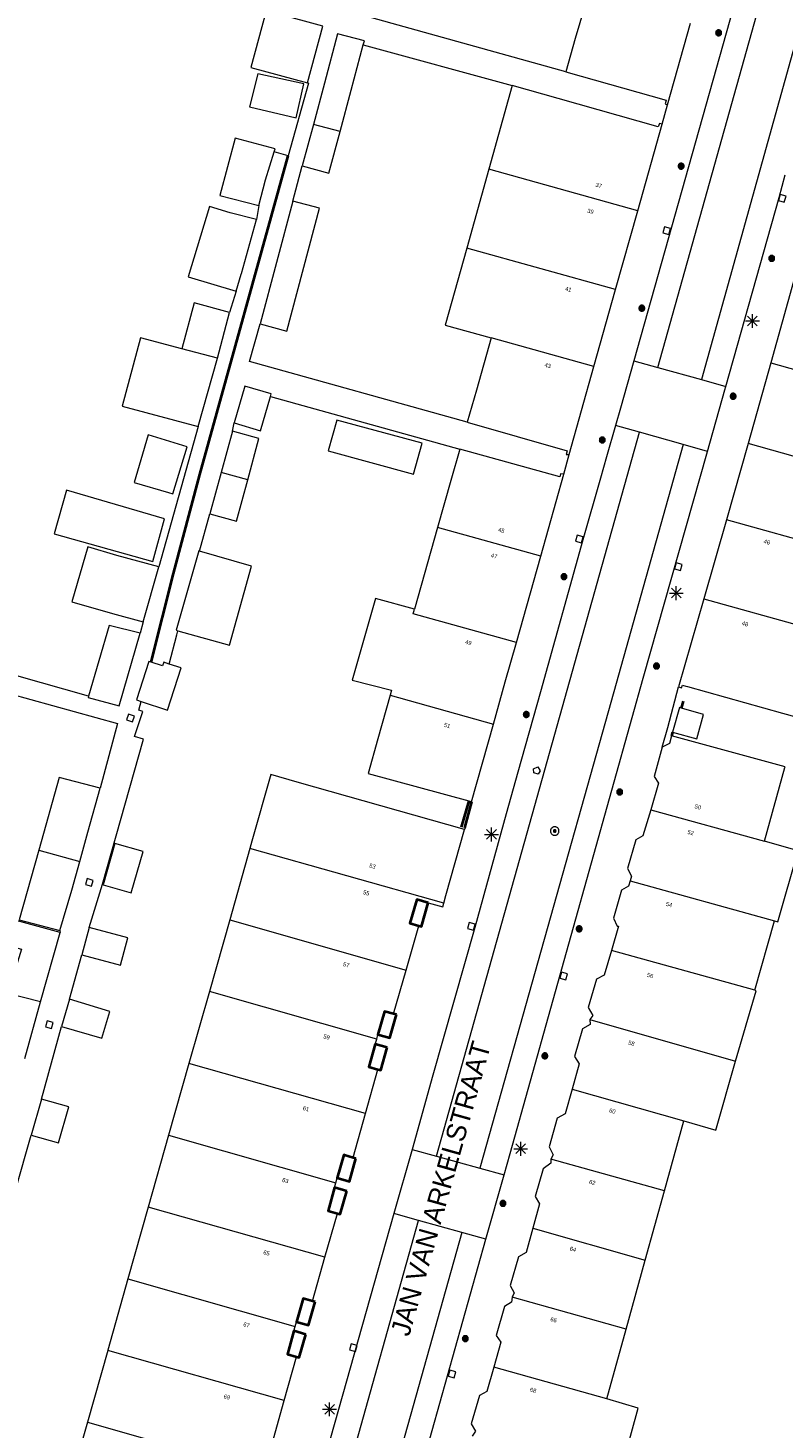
# Model space of a CAD drawing. Header units: metres. Extents: x 135779 to 137489, y 452643 to 455118.
# Tile 223 of 256: x 136833 to 136888, y 453555 to 453656. Entities that reach past the tile are written whole.
import ezdxf
from ezdxf.enums import TextEntityAlignment as Align

# ---------------------------------------------------------------- set-up
doc = ezdxf.new("R2010")
doc.units = ezdxf.units.M
doc.linetypes.add('DGN_Style_4', pattern=[89.853097, 44.898487, -22.449243, 0.056123, -22.449243])
for name, color, linetype, lineweight in [('KTop_GBI_Luifel', 40, 'Continuous', 40), ('KTop_NAR_Huisnummer (t)', 7, 'Continuous', 13), ('KTop_NAR_Huisnummer tijdelijk (t)', 7, 'Continuous', 13), ('KTop_OBW_Overig Plus', 1, 'Continuous', 13), ('KTop_ORL_Weg_Straatnaam (t)', 7, 'Continuous', 13), ('KTop_PAL_Lichtmast', 40, 'Continuous', 13), ('KTop_PND_Grondvlaksituatie van BAG-pand [tachy]', 1, 'Continuous', 13), ('KTop_PND_Pandscheiding', 40, 'Continuous', 13), ('KTop_PUT_Brandkraan of -put', 1, 'Continuous', 13), ('KTop_PUT_Inspectie- of rioolput', 15, 'Continuous', 13), ('KTop_PUT_Kolk', 15, 'Continuous', 13), ('KTop_SHD_Hek (l)', 15, 'DGN_Style_4', 40), ('KTop_SHD_Muur (l)', 15, 'Continuous', 40), ('KTop_VGO_Boom', 92, 'Continuous', 13), ('KTop_WGD_Rijbaan_Lokale weg', 251, 'Continuous', 13), ('KTop_WGD_Rijbaan_Lokale weg_verkeersdrempel', 40, 'Continuous', 13), ('KTop_WGD_Voetpad', 251, 'Continuous', 13)]:
    doc.layers.add(name, color=color, linetype=linetype, lineweight=lineweight)
doc.styles.add('Style-ROVU', font='ROVU.shx')
doc.styles.add('Style-ROVUCURSIEF', font='ROVUCURSIEF.shx')

# ---------------------------------------------------------------- blocks, each defined once
blk = doc.blocks.new('PAL_Lichtmast')
at = {"layer": 'KTop_PAL_Lichtmast'}
for p, q in [((-0.35, -0.35), (0.35, 0.35)), ((0.35, -0.35), (-0.35, 0.35)), ((0, -0.5), (0, 0.5)), ((-0.5, 0), (0.5, 0))]:
    blk.add_line(p, q, dxfattribs=at)
blk = doc.blocks.new('PUT_Kolk')
at = {"layer": 'KTop_PUT_Kolk', "flags": 128}
blk.add_lwpolyline([(0.22, -0.23), (0.22, 0.22), (-0.23, 0.22), (-0.23, -0.23), (0.22, -0.23)], dxfattribs=at)
blk = doc.blocks.new('PUT_Brandkraan_of_-put')
at = {"layer": 'KTop_PUT_Brandkraan of -put'}
for p, q in [((-0.25, 0.03), (0, 0.25)), ((-0.16, -0.25), (-0.25, 0.03)), ((0, 0.25), (0.25, 0.03)), ((0.25, 0.03), (0.16, -0.25)), ((0.16, -0.25), (-0.16, -0.25))]:
    blk.add_line(p, q, dxfattribs=at)
blk = doc.blocks.new('PUT_Inspectie-_of_rioolput')
at = {"layer": 'KTop_PUT_Inspectie- of rioolput', "flags": 128}
for points in [[(0.31, 0), (0.31, 0.03), (0.3, 0.06), (0.29, 0.1), (0.28, 0.13), (0.27, 0.15), (0.25, 0.18), (0.23, 0.21), (0.21, 0.23), (0.18, 0.25), (0.15, 0.27), (0.13, 0.28), (0.1, 0.29), (0.06, 0.3), (0.03, 0.31), (0, 0.31), (-0.03, 0.31), (-0.06, 0.3), (-0.1, 0.29), (-0.13, 0.28), (-0.16, 0.27), (-0.18, 0.25), (-0.21, 0.23), (-0.23, 0.21), (-0.25, 0.18), (-0.27, 0.15), (-0.28, 0.13), (-0.29, 0.1), (-0.3, 0.06), (-0.31, 0.03), (-0.31, 0), (-0.31, -0.03), (-0.3, -0.06), (-0.29, -0.1), (-0.28, -0.13), (-0.27, -0.16), (-0.25, -0.18), (-0.23, -0.21), (-0.21, -0.23), (-0.18, -0.25), (-0.15, -0.27), (-0.13, -0.28), (-0.1, -0.29), (-0.06, -0.3), (-0.03, -0.31), (0, -0.31), (0.03, -0.31), (0.06, -0.3), (0.1, -0.29), (0.13, -0.28), (0.15, -0.27), (0.18, -0.25), (0.21, -0.23), (0.23, -0.21), (0.25, -0.18), (0.27, -0.15), (0.28, -0.13), (0.29, -0.1), (0.3, -0.06), (0.31, -0.03), (0.31, 0)], [(0.1, 0), (0.09, 0.01), (0.09, 0.02), (0.09, 0.03), (0.09, 0.04), (0.08, 0.05), (0.08, 0.06), (0.07, 0.06), (0.06, 0.07), (0.06, 0.08), (0.05, 0.08), (0.04, 0.09), (0.03, 0.09), (0.02, 0.09), (0.01, 0.09), (0, 0.09), (-0.01, 0.09), (-0.02, 0.09), (-0.03, 0.09), (-0.04, 0.09), (-0.05, 0.08), (-0.06, 0.08), (-0.06, 0.07), (-0.07, 0.06), (-0.08, 0.06), (-0.08, 0.05), (-0.09, 0.04), (-0.09, 0.03), (-0.09, 0.02), (-0.09, 0.01), (-0.09, 0), (-0.09, -0.01), (-0.09, -0.02), (-0.09, -0.03), (-0.09, -0.04), (-0.08, -0.05), (-0.08, -0.06), (-0.07, -0.06), (-0.06, -0.07), (-0.06, -0.08), (-0.05, -0.08), (-0.04, -0.09), (-0.03, -0.09), (-0.02, -0.09), (-0.01, -0.09), (0, -0.09), (0.01, -0.09), (0.02, -0.09), (0.03, -0.09), (0.04, -0.09), (0.05, -0.08), (0.06, -0.08), (0.06, -0.07), (0.07, -0.06), (0.08, -0.06), (0.08, -0.05), (0.09, -0.04), (0.09, -0.03), (0.09, -0.02), (0.09, -0.01), (0.1, 0)], [(0.04, 0), (0.03, 0), (0.03, 0.01), (0.03, 0.01), (0.03, 0.01), (0.03, 0.02), (0.03, 0.02), (0.03, 0.02), (0.02, 0.03), (0.02, 0.03), (0.02, 0.03), (0.01, 0.03), (0.01, 0.03), (0.01, 0.03), (0, 0.03), (0, 0.03), (0, 0.03), (-0.01, 0.03), (-0.01, 0.03), (-0.01, 0.03), (-0.02, 0.03), (-0.02, 0.03), (-0.02, 0.03), (-0.03, 0.02), (-0.03, 0.02), (-0.03, 0.02), (-0.03, 0.01), (-0.03, 0.01), (-0.03, 0.01), (-0.03, 0), (-0.03, 0), (-0.03, 0), (-0.03, -0.01), (-0.03, -0.01), (-0.03, -0.01), (-0.03, -0.02), (-0.03, -0.02), (-0.03, -0.02), (-0.02, -0.03), (-0.02, -0.03), (-0.02, -0.03), (-0.01, -0.03), (-0.01, -0.03), (-0.01, -0.03), (0, -0.03), (0, -0.03), (0, -0.03), (0.01, -0.03), (0.01, -0.03), (0.01, -0.03), (0.02, -0.03), (0.02, -0.03), (0.02, -0.03), (0.03, -0.02), (0.03, -0.02), (0.03, -0.02), (0.03, -0.01), (0.03, -0.01), (0.03, -0.01), (0.03, 0), (0.04, 0)], [(0.01, 0.02), (0.01, 0.02), (0.01, 0.02), (0, 0.02), (0, 0.02), (0, 0.02), (0, 0.02), (-0.01, 0.02), (-0.01, 0.02), (-0.01, 0.02), (-0.01, 0.02), (-0.01, 0.02), (-0.02, 0.02), (-0.02, 0.01), (-0.02, 0.01), (-0.02, 0.01), (-0.02, 0.01), (-0.02, 0.01), (-0.02, 0), (-0.02, 0), (-0.02, 0), (-0.02, 0), (-0.02, -0.01), (-0.02, -0.01), (-0.02, -0.01), (-0.02, -0.01), (-0.02, -0.01), (-0.02, -0.02), (-0.01, -0.02), (-0.01, -0.02), (-0.01, -0.02), (-0.01, -0.02), (-0.01, -0.02), (0, -0.02), (0, -0.02), (0, -0.02), (0, -0.02), (0.01, -0.02), (0.01, -0.02), (0.01, -0.02), (0.01, -0.02), (0.01, -0.02), (0.02, -0.02), (0.02, -0.01), (0.02, -0.01), (0.02, -0.01), (0.02, -0.01), (0.02, -0.01), (0.02, 0), (0.02, 0), (0.02, 0), (0.02, 0), (0.02, 0.01), (0.02, 0.01), (0.02, 0.01), (0.02, 0.01), (0.02, 0.01), (0.02, 0.02), (0.01, 0.02), (0.01, 0.02), (0.01, 0.02)]]:
    blk.add_lwpolyline(points, dxfattribs=at)
blk = doc.blocks.new('VGO_Boom')
at = {"layer": 'KTop_VGO_Boom', "flags": 128}
for points in [[(0.21, 0), (0.21, 0.02), (0.21, 0.04), (0.2, 0.07), (0.2, 0.09), (0.19, 0.11), (0.17, 0.13), (0.16, 0.14), (0.14, 0.16), (0.13, 0.17), (0.11, 0.19), (0.09, 0.2), (0.07, 0.2), (0.04, 0.21), (0.02, 0.21), (0, 0.21), (-0.02, 0.21), (-0.05, 0.21), (-0.07, 0.2), (-0.09, 0.2), (-0.11, 0.19), (-0.13, 0.17), (-0.14, 0.16), (-0.16, 0.14), (-0.17, 0.13), (-0.19, 0.11), (-0.2, 0.09), (-0.2, 0.07), (-0.21, 0.04), (-0.21, 0.02), (-0.22, 0), (-0.21, -0.02), (-0.21, -0.05), (-0.2, -0.07), (-0.2, -0.09), (-0.19, -0.11), (-0.17, -0.13), (-0.16, -0.14), (-0.14, -0.16), (-0.13, -0.17), (-0.11, -0.19), (-0.09, -0.2), (-0.07, -0.2), (-0.05, -0.21), (-0.02, -0.21), (0, -0.22), (0.02, -0.21), (0.04, -0.21), (0.07, -0.2), (0.09, -0.2), (0.11, -0.19), (0.13, -0.17), (0.14, -0.16), (0.16, -0.14), (0.17, -0.13), (0.19, -0.11), (0.2, -0.09), (0.2, -0.07), (0.21, -0.05), (0.21, -0.02), (0.21, 0)], [(0.15, 0), (0.15, 0.02), (0.15, 0.03), (0.15, 0.05), (0.14, 0.06), (0.13, 0.08), (0.13, 0.09), (0.12, 0.1), (0.1, 0.12), (0.09, 0.13), (0.08, 0.13), (0.06, 0.14), (0.05, 0.15), (0.03, 0.15), (0.02, 0.15), (0, 0.15), (-0.02, 0.15), (-0.03, 0.15), (-0.05, 0.15), (-0.06, 0.14), (-0.08, 0.13), (-0.09, 0.13), (-0.1, 0.12), (-0.12, 0.1), (-0.13, 0.09), (-0.13, 0.08), (-0.14, 0.06), (-0.15, 0.05), (-0.15, 0.03), (-0.15, 0.02), (-0.16, 0), (-0.15, -0.02), (-0.15, -0.03), (-0.15, -0.05), (-0.14, -0.06), (-0.13, -0.08), (-0.13, -0.09), (-0.12, -0.1), (-0.1, -0.12), (-0.09, -0.13), (-0.08, -0.13), (-0.06, -0.14), (-0.05, -0.15), (-0.03, -0.15), (-0.02, -0.15), (0, -0.16), (0.02, -0.15), (0.03, -0.15), (0.05, -0.15), (0.06, -0.14), (0.08, -0.13), (0.09, -0.13), (0.1, -0.12), (0.12, -0.1), (0.13, -0.09), (0.13, -0.08), (0.14, -0.06), (0.15, -0.05), (0.15, -0.03), (0.15, -0.02), (0.15, 0)], [(0.1, 0), (0.09, 0.01), (0.09, 0.02), (0.09, 0.03), (0.09, 0.04), (0.08, 0.05), (0.08, 0.06), (0.07, 0.06), (0.06, 0.07), (0.06, 0.08), (0.05, 0.08), (0.04, 0.09), (0.03, 0.09), (0.02, 0.09), (0.01, 0.09), (0, 0.09), (-0.01, 0.09), (-0.02, 0.09), (-0.03, 0.09), (-0.04, 0.09), (-0.05, 0.08), (-0.06, 0.08), (-0.06, 0.07), (-0.07, 0.06), (-0.08, 0.06), (-0.08, 0.05), (-0.09, 0.04), (-0.09, 0.03), (-0.09, 0.02), (-0.09, 0.01), (-0.1, 0), (-0.09, -0.01), (-0.09, -0.02), (-0.09, -0.03), (-0.09, -0.04), (-0.08, -0.05), (-0.08, -0.06), (-0.07, -0.06), (-0.06, -0.07), (-0.06, -0.08), (-0.05, -0.08), (-0.04, -0.09), (-0.03, -0.09), (-0.02, -0.09), (-0.01, -0.09), (0, -0.1), (0.01, -0.09), (0.02, -0.09), (0.03, -0.09), (0.04, -0.09), (0.05, -0.08), (0.06, -0.08), (0.06, -0.07), (0.07, -0.06), (0.08, -0.06), (0.08, -0.05), (0.09, -0.04), (0.09, -0.03), (0.09, -0.02), (0.09, -0.01), (0.1, 0)], [(0.04, 0), (0.03, 0), (0.03, 0.01), (0.03, 0.01), (0.03, 0.01), (0.03, 0.02), (0.03, 0.02), (0.03, 0.02), (0.02, 0.03), (0.02, 0.03), (0.02, 0.03), (0.01, 0.03), (0.01, 0.03), (0.01, 0.03), (0, 0.03), (0, 0.03), (0, 0.03), (-0.01, 0.03), (-0.01, 0.03), (-0.01, 0.03), (-0.02, 0.03), (-0.02, 0.03), (-0.02, 0.03), (-0.03, 0.02), (-0.03, 0.02), (-0.03, 0.02), (-0.03, 0.01), (-0.03, 0.01), (-0.03, 0.01), (-0.04, 0), (-0.04, 0), (-0.04, 0), (-0.03, -0.01), (-0.03, -0.01), (-0.03, -0.01), (-0.03, -0.02), (-0.03, -0.02), (-0.03, -0.02), (-0.02, -0.03), (-0.02, -0.03), (-0.02, -0.03), (-0.01, -0.03), (-0.01, -0.03), (-0.01, -0.03), (0, -0.04), (0, -0.04), (0, -0.04), (0.01, -0.03), (0.01, -0.03), (0.01, -0.03), (0.02, -0.03), (0.02, -0.03), (0.02, -0.03), (0.03, -0.02), (0.03, -0.02), (0.03, -0.02), (0.03, -0.01), (0.03, -0.01), (0.03, -0.01), (0.03, 0), (0.04, 0)]]:
    blk.add_lwpolyline(points, dxfattribs=at)

msp = doc.modelspace()

# ---------------------------------------------------------------- linework, layer by layer
at = {"layer": 'KTop_GBI_Luifel', "flags": 128}
for points in [[(136861.92, 453592.87), (136861.08, 453593.11), (136860.58, 453591.38), (136861.23, 453591.2), (136861.44, 453591.14), (136861.92, 453592.87)], [(136859.61, 453584.78), (136859.41, 453584.83), (136858.75, 453585.02), (136858.28, 453583.34), (136859.13, 453583.1), (136859.61, 453584.78)], [(136858.94, 453582.4), (136858.08, 453582.64), (136857.62, 453581), (136858.27, 453580.81), (136858.48, 453580.76), (136858.94, 453582.4)], [(136856.68, 453574.38), (136856.48, 453574.44), (136855.86, 453574.62), (136855.81, 453574.64), (136855.34, 453572.98), (136856.22, 453572.73), (136856.68, 453574.38)], [(136856.02, 453572.03), (136855.14, 453572.28), (136854.67, 453570.61), (136855.35, 453570.42), (136855.54, 453570.37), (136856.02, 453572.03)], [(136853.73, 453564.02), (136853.54, 453564.08), (136852.87, 453564.26), (136852.4, 453562.59), (136853.26, 453562.35), (136853.73, 453564.02)], [(136853.06, 453561.67), (136852.21, 453561.92), (136851.74, 453560.25), (136852.4, 453560.06), (136852.59, 453560.01), (136853.06, 453561.67)]]:
    msp.add_lwpolyline(points, dxfattribs=at)
at = {"layer": 'KTop_OBW_Overig Plus', "flags": 128}
for points in [[(136847.55, 453635.51), (136844.99, 453636.21), (136844.1, 453632.9)], [(136846.67, 453632.21), (136847.55, 453635.51)], [(136850.5, 453629.45), (136850.56, 453629.64), (136848.65, 453630.2), (136847.88, 453627.54)], [(136847.88, 453627.54), (136849.79, 453626.98), (136850.5, 453629.45)], [(136841.88, 453610.25), (136841.72, 453610.3), (136840.82, 453607.52), (136841.15, 453607.41)], [(136841.15, 453607.41), (136843.07, 453606.79), (136844.06, 453609.84), (136843.19, 453610.12)], [(136843.19, 453610.12), (136842.79, 453610.25), (136842.7, 453609.98), (136841.88, 453610.25)]]:
    msp.add_lwpolyline(points, dxfattribs=at)
at = {"layer": 'KTop_PND_Grondvlaksituatie van BAG-pand [tachy]', "flags": 128}
for points in [[(136873.47, 453658.49), (136872.54, 453655.32), (136871.86, 453652.91)], [(136852.98, 453656.57), (136850.2, 453657.32), (136849.09, 453653.23), (136853.18, 453652.12)], [(136853.18, 453652.12), (136854.29, 453656.21), (136852.98, 453656.57)], [(136879.21, 453650.53), (136880.89, 453656.43)], [(136857.22, 453654.87), (136857.3, 453655.16), (136855.36, 453655.66), (136854.41, 453652.1), (136853.61, 453649.11)], [(136855.54, 453648.59), (136856.34, 453651.59), (136857.22, 453654.87)], [(136849, 453650.38), (136852.36, 453649.59), (136852.93, 453652.05), (136849.6, 453652.76), (136849, 453650.38)], [(136871.86, 453652.91), (136879.13, 453650.86), (136879.05, 453650.6), (136879.21, 453650.53)], [(136867.98, 453651.92), (136866.29, 453645.87)], [(136878.82, 453649.13), (136878.64, 453649.18), (136878.54, 453648.94), (136871.31, 453650.99), (136867.98, 453651.92)], [(136853.61, 453649.11), (136852.81, 453646.11)], [(136852.81, 453646.11), (136854.74, 453645.6), (136855.54, 453648.59)], [(136877.06, 453642.86), (136878.82, 453649.13)], [(136850.77, 453647.12), (136850.84, 453647.36), (136847.96, 453648.11), (136846.86, 453643.97), (136849.66, 453643.25)], [(136849.66, 453643.25), (136850.15, 453645.1), (136850.77, 453647.12)], [(136866.29, 453645.87), (136864.71, 453640.18)], [(136849.5, 453642.24), (136847.6, 453642.73), (136846.09, 453643.17), (136844.56, 453638.11), (136848.03, 453637.07)], [(136852.13, 453643.57), (136849.76, 453634.69)], [(136849.76, 453634.69), (136851.69, 453634.18), (136854.06, 453643.06), (136852.13, 453643.57)], [(136848.03, 453637.07), (136848.39, 453638.29), (136848.41, 453638.34), (136849.5, 453642.24)], [(136875.46, 453637.19), (136877.06, 453642.86)], [(136864.71, 453640.18), (136863.15, 453634.6), (136866.46, 453633.68)], [(136873.9, 453631.61), (136875.46, 453637.19)], [(136888.32, 453637.76), (136886.68, 453631.89)], [(136844.1, 453632.9), (136841.12, 453633.7), (136839.79, 453628.76), (136845.29, 453627.29)], [(136866.46, 453633.68), (136865.41, 453629.92), (136864.73, 453627.59)], [(136846.67, 453632.21), (136844.1, 453632.9)], [(136845.29, 453627.29), (136846.67, 453632.21)], [(136872.11, 453625.25), (136873.9, 453631.61)], [(136886.68, 453631.89), (136885.04, 453626.05)], [(136854.69, 453625.53), (136860.86, 453623.85), (136861.47, 453626.07), (136855.3, 453627.75), (136854.69, 453625.53)], [(136864.73, 453627.59), (136871.97, 453625.52), (136871.89, 453625.27), (136872.11, 453625.25)], [(136840.66, 453623.23), (136843.14, 453622.51), (136843.45, 453622.41), (136844.49, 453625.82), (136841.67, 453626.68), (136841.13, 453624.88), (136840.66, 453623.23)], [(136847.76, 453626.95), (136846.94, 453623.96)], [(136848.87, 453623.43), (136849.68, 453626.42), (136847.76, 453626.95)], [(136885.04, 453626.05), (136883.47, 453620.55)], [(136864.2, 453625.65), (136863.55, 453623.37), (136862.59, 453619.98)], [(136871.71, 453623.83), (136871.48, 453623.86), (136871.43, 453623.64), (136864.2, 453625.65)], [(136846.94, 453623.96), (136846.12, 453620.97)], [(136846.12, 453620.97), (136848.05, 453620.44), (136848.87, 453623.43)], [(136870.05, 453617.91), (136871.71, 453623.83)], [(136842.84, 453620.62), (136835.77, 453622.68), (136834.88, 453619.53), (136842, 453617.53), (136842.84, 453620.62)], [(136862.59, 453619.98), (136860.93, 453614.08)], [(136883.47, 453620.55), (136881.84, 453614.84)], [(136842.45, 453617.14), (136839.4, 453617.96), (136837.31, 453618.59), (136836.14, 453614.61), (136839.09, 453613.78), (136841.31, 453613.16)], [(136845.39, 453618.28), (136845.33, 453618.3), (136843.68, 453612.56), (136843.82, 453612.52)], [(136843.82, 453612.52), (136847.54, 453611.47), (136849.14, 453617.2), (136845.39, 453618.28)], [(136868.29, 453611.68), (136870.05, 453617.91)], [(136841.31, 453613.16), (136842.45, 453617.14)], [(136860.93, 453614.08), (136858.1, 453614.86), (136856.42, 453608.96), (136859.27, 453608.22), (136859.17, 453607.86)], [(136881.84, 453614.84), (136880.02, 453608.47)], [(136841.08, 453612.35), (136838.84, 453612.9), (136837.36, 453607.79)], [(136837.36, 453607.79), (136837.34, 453607.7), (136839.57, 453607.1), (136841.08, 453612.35)], [(136880.02, 453608.47), (136880.22, 453608.39), (136880.29, 453608.6), (136880.54, 453608.53), (136880.67, 453608.49), (136887.54, 453606.56), (136891.39, 453605.5), (136893.07, 453611.51), (136889.24, 453612.55), (136889.29, 453612.75)], [(136866.64, 453605.78), (136867.49, 453608.83), (136868.29, 453611.68)], [(136859.17, 453607.86), (136858.28, 453604.71), (136857.57, 453602.21), (136864.84, 453600.22), (136865.05, 453600.16)], [(136879.58, 453605.19), (136881.33, 453604.72), (136881.81, 453606.48), (136880.22, 453606.94), (136880.08, 453606.97), (136879.58, 453605.19)], [(136865.05, 453600.16), (136866.64, 453605.78)], [(136886.22, 453597.31), (136887.71, 453602.63), (136887.73, 453602.7), (136879.5, 453604.94), (136879.37, 453604.37), (136878.84, 453604.1)], [(136878.84, 453604.1), (136878.25, 453602), (136878.56, 453601.51), (136878, 453599.59)], [(136838.2, 453601.14), (136835.24, 453601.91), (136833.76, 453596.66)], [(136864.54, 453598.16), (136852.45, 453601.59), (136850.54, 453602.13), (136849.17, 453597.32), (136849.02, 453596.79)], [(136836.72, 453595.84), (136837.31, 453597.96), (136838.2, 453601.14)], [(136878, 453599.59), (136877.44, 453597.71), (136876.92, 453597.41), (136876.32, 453595.35), (136876.62, 453594.78), (136876.52, 453594.46)], [(136863.05, 453592.84), (136863.2, 453593.38), (136864.54, 453598.16)], [(136833.76, 453596.66), (136832.35, 453591.63), (136835.27, 453590.85)], [(136841.3, 453596.56), (136839.26, 453597.14), (136838.41, 453594.16), (136840.45, 453593.58), (136841.3, 453596.56)], [(136849.02, 453596.79), (136847.56, 453591.63)], [(136886.96, 453591.55), (136887.19, 453591.48), (136888.67, 453596.61), (136886.22, 453597.31)], [(136835.27, 453590.85), (136836.15, 453593.78), (136836.72, 453595.84)], [(136876.52, 453594.46), (136876.4, 453594.06), (136875.9, 453593.78), (136875.3, 453591.75), (136875.58, 453591.18), (136875.67, 453591.17), (136875.16, 453589.42)], [(136860.31, 453588), (136860.94, 453590.19), (136861.23, 453591.2), (136860.58, 453591.38), (136860.79, 453592.11), (136861.08, 453593.11), (136861.92, 453592.87), (136862.97, 453592.57), (136863.05, 453592.84)], [(136835.3, 453590.72), (136831.86, 453591.65), (136831.31, 453589.85), (136832.52, 453589.51), (136831.52, 453586.32)], [(136847.56, 453591.63), (136846.09, 453586.45)], [(136885.53, 453586.54), (136886.96, 453591.55)], [(136833.89, 453585.71), (136835.3, 453590.72)], [(136837.4, 453591.09), (136836.86, 453589.11)], [(136836.86, 453589.11), (136839.67, 453588.35), (136840.2, 453590.33), (136837.4, 453591.09)], [(136875.16, 453589.42), (136874.63, 453587.63), (136874.09, 453587.34), (136873.48, 453585.3), (136873.82, 453584.73), (136873.6, 453584.44)], [(136858.19, 453583.01), (136858.28, 453583.34), (136858.75, 453585.02), (136859.41, 453584.83), (136860.31, 453588)], [(136884.13, 453581.41), (136885.62, 453586.51), (136885.53, 453586.54)], [(136832.74, 453581.6), (136833.89, 453585.71)], [(136835.4, 453583.93), (136838.31, 453583.09), (136838.89, 453585.01), (136835.97, 453585.91)], [(136835.97, 453585.91), (136835.4, 453583.93)], [(136846.09, 453586.45), (136844.61, 453581.25)], [(136873.6, 453584.44), (136873.62, 453584.07), (136873.08, 453583.76), (136872.48, 453581.76), (136872.84, 453581.23), (136872.32, 453579.4)], [(136857.37, 453577.63), (136858.27, 453580.81), (136857.62, 453581), (136857.76, 453581.51), (136857.82, 453581.71), (136858.08, 453582.64), (136858.19, 453583.01)], [(136844.61, 453581.25), (136843.14, 453576.06)], [(136880.4, 453577.11), (136882.7, 453576.44), (136884.13, 453581.41)], [(136833.21, 453576.08), (136835.19, 453575.52), (136835.92, 453578.11), (136833.95, 453578.67)], [(136833.95, 453578.67), (136833.21, 453576.08)], [(136872.32, 453579.4), (136871.82, 453577.62), (136871.25, 453577.3), (136870.66, 453575.23), (136870.95, 453574.64), (136870.79, 453574.34)], [(136855.24, 453572.62), (136855.34, 453572.98), (136855.81, 453574.64), (136855.86, 453574.62), (136856.48, 453574.44), (136856.48, 453574.46), (136857.37, 453577.63)], [(136878.99, 453572.04), (136880.4, 453577.11)], [(136843.14, 453576.06), (136841.67, 453570.86)], [(136870.79, 453574.34), (136870.79, 453574.04), (136870.23, 453573.65), (136869.64, 453571.64), (136869.97, 453571.12), (136869.47, 453569.34)], [(136854.44, 453567.26), (136855.35, 453570.42), (136854.67, 453570.61), (136855.01, 453571.82), (136855.14, 453572.28), (136855.24, 453572.62)], [(136877.61, 453567.05), (136878.99, 453572.04)], [(136841.67, 453570.86), (136840.2, 453565.69)], [(136869.47, 453569.34), (136868.99, 453567.59), (136868.44, 453567.28), (136867.85, 453565.22), (136868.14, 453564.68), (136867.98, 453564.37)], [(136852.3, 453562.25), (136852.4, 453562.59), (136852.87, 453564.26), (136853.54, 453564.08), (136854.44, 453567.26)], [(136876.22, 453562.05), (136877.61, 453567.05)], [(136840.2, 453565.69), (136838.74, 453560.54), (136838.74, 453560.51)], [(136867.98, 453564.37), (136867.94, 453564.01), (136867.44, 453563.7), (136866.82, 453561.6), (136867.17, 453561.12), (136866.65, 453559.31)], [(136851.5, 453556.89), (136852.4, 453560.06), (136851.74, 453560.25), (136852.21, 453561.92), (136852.3, 453562.25)], [(136874.82, 453557.02), (136876.22, 453562.05)], [(136838.74, 453560.51), (136837.27, 453555.33)], [(136866.65, 453559.31), (136866.15, 453557.56), (136865.62, 453557.25), (136865.01, 453555.2), (136865.34, 453554.67), (136865.1, 453554.33)], [(136849.37, 453551.89), (136849.47, 453552.22), (136849.95, 453553.88), (136850.01, 453553.87), (136850.6, 453553.7), (136851.5, 453556.89)], [(136873.42, 453551.97), (136875.71, 453551.33), (136877.1, 453556.35), (136874.82, 453557.02)], [(136837.27, 453555.33), (136835.79, 453550.12)]]:
    msp.add_lwpolyline(points, dxfattribs=at)
at = {"layer": 'KTop_PND_Pandscheiding', "flags": 128}
for points in [[(136855.54, 453648.59), (136853.61, 453649.11)], [(136877.06, 453642.86), (136866.29, 453645.87)], [(136875.46, 453637.19), (136864.71, 453640.18)], [(136873.9, 453631.61), (136866.46, 453633.68)], [(136886.68, 453631.89), (136894.16, 453629.79)], [(136892.49, 453623.96), (136885.04, 453626.05)], [(136848.87, 453623.43), (136846.94, 453623.96)], [(136870.05, 453617.91), (136862.59, 453619.98)], [(136890.92, 453618.46), (136883.47, 453620.55)], [(136881.84, 453614.84), (136889.29, 453612.75)], [(136868.29, 453611.68), (136860.83, 453613.75), (136860.93, 453614.08)], [(136859.17, 453607.86), (136866.64, 453605.78)], [(136878, 453599.59), (136886.22, 453597.31)], [(136833.76, 453596.66), (136836.72, 453595.84)], [(136863.05, 453592.84), (136849.02, 453596.79)], [(136876.52, 453594.46), (136886.96, 453591.55)], [(136847.56, 453591.63), (136860.31, 453588)], [(136885.53, 453586.54), (136875.16, 453589.42)], [(136833.89, 453585.71), (136831.52, 453586.32)], [(136858.19, 453583.01), (136846.09, 453586.45)], [(136873.6, 453584.44), (136884.13, 453581.41)], [(136857.37, 453577.63), (136844.61, 453581.25)], [(136872.32, 453579.4), (136880.4, 453577.11)], [(136843.14, 453576.06), (136855.24, 453572.62)], [(136878.99, 453572.04), (136870.79, 453574.34)], [(136854.44, 453567.26), (136841.67, 453570.86)], [(136869.47, 453569.34), (136877.61, 453567.05)], [(136840.2, 453565.69), (136852.3, 453562.25)], [(136876.22, 453562.05), (136867.98, 453564.37)], [(136851.5, 453556.89), (136838.74, 453560.51)], [(136874.82, 453557.02), (136866.65, 453559.31)], [(136837.27, 453555.33), (136849.37, 453551.89)]]:
    msp.add_lwpolyline(points, dxfattribs=at)
at = {"layer": 'KTop_SHD_Hek (l)', "flags": 128}
for points in [[(136841.88, 453610.25), (136843.51, 453616.65), (136845.4, 453623.81), (136851.8, 453646.85)], [(136880.22, 453606.94), (136880.36, 453607.44)], [(136879.58, 453605.19), (136879.5, 453604.94)]]:
    msp.add_lwpolyline(points, dxfattribs=at)
at = {"layer": 'KTop_SHD_Muur (l)', "flags": 128}
for points in [[(136864.84, 453600.22), (136864.3, 453598.34)], [(136865.05, 453600.16), (136864.54, 453598.27)]]:
    msp.add_lwpolyline(points, dxfattribs=at)
at = {"layer": 'KTop_WGD_Rijbaan_Lokale weg', "flags": 128}
for points in [[(136878.51, 453631.55), (136889.05, 453669.12)], [(136889.33, 453658.18), (136881.67, 453630.67)], [(136878.51, 453631.55), (136881.67, 453630.67)], [(136862.52, 453574.55), (136871.8, 453607.62), (136877.19, 453626.87)], [(136880.35, 453625.98), (136874.95, 453606.74), (136865.65, 453573.68)], [(136880.35, 453625.98), (136877.19, 453626.87)], [(136862.52, 453574.55), (136865.65, 453573.68)], [(136850.46, 453531.55), (136861.22, 453569.9)], [(136864.35, 453569.03), (136861.22, 453569.9)], [(136864.35, 453569.03), (136853.57, 453530.7)]]:
    msp.add_lwpolyline(points, dxfattribs=at)
at = {"layer": 'KTop_WGD_Rijbaan_Lokale weg_verkeersdrempel', "flags": 128}
for points in [[(136876.78, 453632.03), (136875.81, 453628.6), (136875.45, 453627.36)], [(136876.78, 453632.03), (136878.51, 453631.55)], [(136881.67, 453630.67), (136883.44, 453630.18)], [(136882.11, 453625.48), (136883.37, 453629.93), (136883.44, 453630.18)], [(136877.19, 453626.87), (136875.45, 453627.36)], [(136882.11, 453625.48), (136880.35, 453625.98)], [(136860.76, 453575.04), (136859.43, 453570.42)], [(136860.76, 453575.04), (136862.52, 453574.55)], [(136865.65, 453573.68), (136867.4, 453573.2)], [(136866.09, 453568.55), (136867.4, 453573.2)], [(136861.22, 453569.9), (136859.43, 453570.42)], [(136866.09, 453568.55), (136864.35, 453569.03)]]:
    msp.add_lwpolyline(points, dxfattribs=at)
at = {"layer": 'KTop_WGD_Voetpad', "flags": 128}
for points in [[(136889.08, 453669.25), (136889.01, 453669.04), (136888.86, 453668.86), (136888.66, 453668.74), (136888.43, 453668.69), (136888.19, 453668.72), (136887.21, 453669), (136885.69, 453663.67), (136876.78, 453632.03)], [(136871.86, 453652.91), (136857.84, 453656.81), (136855.93, 453657.34), (136856.72, 453660.1)], [(136857.22, 453654.87), (136867.98, 453651.92)], [(136853.18, 453652.12), (136853.25, 453652.1), (136851.8, 453646.85)], [(136878.82, 453649.13), (136879.21, 453650.53)], [(136851.8, 453646.85), (136845.4, 453623.81), (136843.51, 453616.65), (136841.88, 453610.25)], [(136851.8, 453646.85), (136850.77, 453647.12)], [(136852.13, 453643.57), (136852.81, 453646.11)], [(136883.44, 453630.18), (136887.28, 453643.84), (136887.73, 453645.48)], [(136849.66, 453643.25), (136849.5, 453642.24)], [(136848.03, 453637.07), (136847.55, 453635.51)], [(136864.73, 453627.59), (136849, 453631.97), (136849.76, 453634.69)], [(136850.5, 453629.45), (136864.2, 453625.65)], [(136845.29, 453627.29), (136842.45, 453617.14)], [(136847.76, 453626.95), (136847.88, 453627.54)], [(136875.45, 453627.36), (136874.8, 453625.08), (136874.38, 453623.55), (136873.1, 453619.09), (136870.03, 453608.12), (136868.4, 453602.31), (136867.56, 453599.3), (136865.29, 453591.09), (136862.26, 453580.41), (136860.76, 453575.04)], [(136867.4, 453573.2), (136867.83, 453574.75), (136876.66, 453606.26), (136877.45, 453609.1), (136882.11, 453625.48)], [(136871.71, 453623.83), (136872.11, 453625.25)], [(136845.39, 453618.28), (136846.12, 453620.97)], [(136837.36, 453607.79), (136823.57, 453611.69), (136823.54, 453611.59), (136817.81, 453613.2)], [(136841.31, 453613.16), (136841.08, 453612.35)], [(136817.53, 453612.22), (136826.9, 453609.3), (136839.45, 453605.82), (136838.2, 453601.14)], [(136843.19, 453610.12), (136843.73, 453612.22), (136843.82, 453612.52)], [(136878.84, 453604.1), (136879.23, 453605.54), (136880.02, 453608.47)], [(136837.4, 453591.09), (136838.36, 453594.21), (136841.32, 453604.68), (136840.67, 453604.87), (136841.29, 453606.69), (136840.99, 453606.79), (136841.09, 453607.15), (136841.15, 453607.41)], [(136865.05, 453600.16), (136864.54, 453598.16)], [(136835.27, 453590.85), (136835.3, 453590.72)], [(136835.97, 453585.91), (136836.86, 453589.11)], [(136833.95, 453578.67), (136835.4, 453583.93)], [(136830.99, 453568.3), (136833.21, 453576.08)], [(136859.43, 453570.42), (136854.86, 453554.19), (136851.85, 453543.41), (136848.97, 453533.07), (136848.83, 453532.6), (136849.9, 453532.29), (136850.1, 453532.2), (136850.28, 453532.04), (136850.4, 453531.83), (136850.44, 453531.59), (136850.4, 453531.36)], [(136853.46, 453530.3), (136853.52, 453530.45), (136853.67, 453530.65), (136853.88, 453530.79), (136854.12, 453530.85), (136854.36, 453530.84), (136855.37, 453530.54), (136855.49, 453530.92), (136858.53, 453541.72), (136860.64, 453549.31), (136861.08, 453550.79), (136866.09, 453568.55)]]:
    msp.add_lwpolyline(points, dxfattribs=at)

# ---------------------------------------------------------------- block references
at = {"layer": 'KTop_PAL_Lichtmast'}
for p in [(136885.36, 453634.91), (136879.85, 453615.24), (136866.49, 453597.8), (136868.6, 453575.09), (136854.78, 453556.26)]:
    msp.add_blockref('PAL_Lichtmast', p, dxfattribs=at)
at = {"layer": 'KTop_PUT_Brandkraan of -put', "rotation": 344.3304490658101}
msp.add_blockref('PUT_Brandkraan_of_-put', (136869.77, 453602.45), dxfattribs=at)
at = {"layer": 'KTop_PUT_Inspectie- of rioolput', "rotation": 344.3011996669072}
msp.add_blockref('PUT_Inspectie-_of_rioolput', (136871.06, 453598.05), dxfattribs=at)
at = {"layer": 'KTop_PUT_Kolk'}
for p, rotation in [((136887.5, 453643.76), 164.3025377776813), ((136879.17, 453641.44), 344.2646155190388), ((136872.84, 453619.15), 344.3612394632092), ((136879.99, 453617.15), 164.1410014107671), ((136840.39, 453606.22), 341.0648701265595), ((136837.42, 453594.34), 342.8649844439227), ((136865.04, 453591.17), 344.527341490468), ((136871.7, 453587.56), 164.3527639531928), ((136834.53, 453584.05), 344.572601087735), ((136856.51, 453560.72), 344.281956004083), ((136863.62, 453558.82), 164.2721204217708)]:
    msp.add_blockref('PUT_Kolk', p, dxfattribs=dict(at, rotation=rotation))
at = {"layer": 'KTop_VGO_Boom'}
for p in [(136882.91, 453655.73), (136880.2, 453646.1), (136886.75, 453639.43), (136877.36, 453635.83), (136883.96, 453629.47), (136874.5, 453626.31), (136871.73, 453616.43), (136878.42, 453609.97), (136869.01, 453606.47), (136875.76, 453600.87), (136872.83, 453590.98), (136870.35, 453581.8), (136867.32, 453571.14), (136864.6, 453561.37)]:
    msp.add_blockref('VGO_Boom', p, dxfattribs=at)

# ---------------------------------------------------------------- texts
at = {"layer": 'KTop_NAR_Huisnummer (t)', "style": 'Style-ROVU'}
for s, rotation, p in [('37', 344.4, (136874.47, 453644.64)), ('39', 344.4, (136873.87, 453642.77)), ('41', 344.4, (136872.27, 453637.14)), ('43', 344.4, (136870.78, 453631.63)), ('45', 344.2, (136867.43, 453619.72)), ('47', 344.2, (136866.9, 453617.86)), ('49', 344.2, (136865.04, 453611.61)), ('51', 344.2, (136863.51, 453605.61)), ('53', 344.4, (136858.11, 453595.45)), ('55', 344.4, (136857.66, 453593.52)), ('57', 344.4, (136856.21, 453588.32)), ('59', 344.4, (136854.79, 453583.11)), ('61', 344.4, (136853.3, 453577.92)), ('63', 344.4, (136851.81, 453572.73)), ('65', 344.4, (136850.45, 453567.5)), ('67', 344.4, (136849, 453562.3)), ('69', 344.4, (136847.58, 453557.09))]:
    msp.add_text(s, height=0.3, rotation=rotation, dxfattribs=at).set_placement(p, align=Align.MIDDLE_RIGHT)
at = {"layer": 'KTop_NAR_Huisnummer tijdelijk (t)', "style": 'Style-ROVUCURSIEF'}
for s, rotation, p in [('46', 344.2, (136886.18, 453619)), ('48', 344.2, (136884.6, 453613.09)), ('50', 344.4, (136881.19, 453599.85)), ('52', 344.4, (136880.67, 453598)), ('54', 344.4, (136879.11, 453592.8)), ('56', 344.4, (136877.74, 453587.67)), ('58', 344.4, (136876.39, 453582.78)), ('60', 344.4, (136875.01, 453577.88)), ('62', 344.4, (136873.56, 453572.72)), ('64', 344.4, (136872.16, 453567.89)), ('66', 344.4, (136870.76, 453562.79)), ('68', 344.4, (136869.28, 453557.7))]:
    msp.add_text(s, height=0.3, rotation=rotation, dxfattribs=at).set_placement(p, align=Align.MIDDLE_LEFT)
at = {"layer": 'KTop_ORL_Weg_Straatnaam (t)', "style": 'Style-ROVU'}
msp.add_text('JAN VAN ARKELSTRAAT', height=1.4, rotation=74.3224, dxfattribs=at).set_placement((136860.53, 453561.46))

doc.saveas('drawing.dxf')
